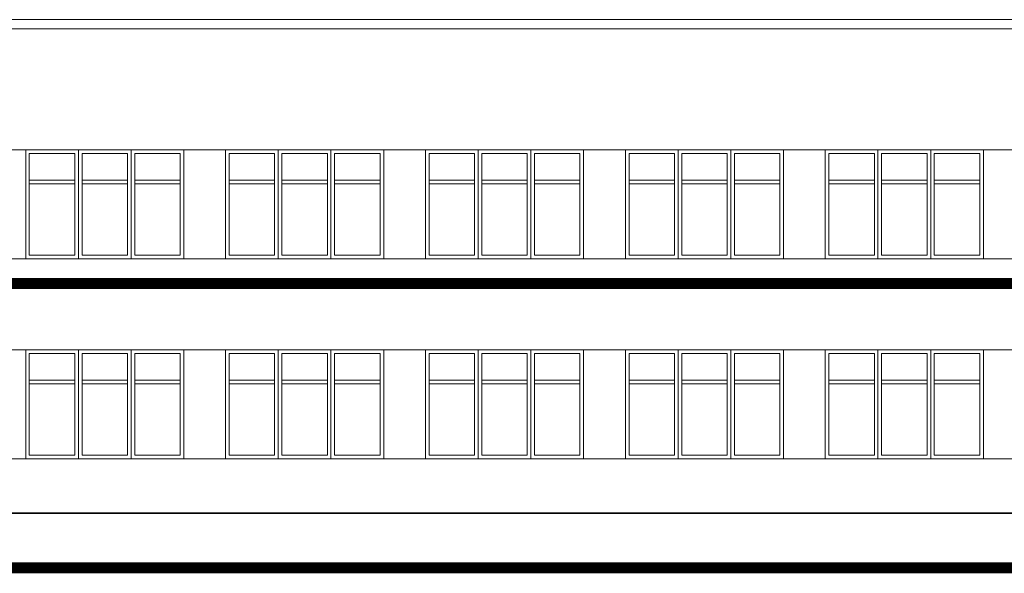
# Model space of a CAD drawing. Header units: millimetres. Extents: x 14577 to 21277, y 19393 to 25333.
# Tile 3 of 19: x 17762 to 19387, y 20484 to 21398. Entities that reach past the tile are written whole.
import ezdxf

# ---------------------------------------------------------------- set-up
doc = ezdxf.new("R2010")
doc.units = ezdxf.units.MM
doc.linetypes.add('ACAD_ISO02W100', pattern=[15, 12, -3])
doc.linetypes.add('DASHED2', pattern=[0.375, 0.25, -0.125])
doc.layers.add('SQ_ELEWACJE', color=7, linetype='Continuous', lineweight=5, true_color=0x3b3b3b)
doc.layers.add('SQ_PROJ.Ściany', color=7, linetype='Continuous', lineweight=35)
doc.layers.add('SQ_ZAKRES_OPRACOWANIA', color=7, linetype='ACAD_ISO02W100', lineweight=20)

# ---------------------------------------------------------------- blocks, each defined once
blk = doc.blocks.new('OKNA 180X162 ELEWACJA')
at = {"layer": 'SQ_ELEWACJE'}
for p, q in [((72882, 7640.9), (72882, 7460.9)), ((72969, 7640.9), (72969, 7460.9)), ((72876, 7634.9), (72876, 7466.9)), ((72888, 7634.9), (72888, 7466.9)), ((72963, 7634.9), (72963, 7466.9)), ((72975, 7634.9), (72975, 7466.9)), ((72801, 7590.9), (72876, 7590.9)), ((72888, 7590.9), (72963, 7590.9)), ((72975, 7590.9), (73050, 7590.9)), ((72801, 7584.9), (72876, 7584.9)), ((72888, 7584.9), (72963, 7584.9)), ((72975, 7584.9), (73050, 7584.9))]:
    blk.add_line(p, q, dxfattribs=at)
blk.add_lwpolyline([(72795, 7640.9), (73056, 7640.9), (73056, 7460.9), (72795, 7460.9)], close=True, dxfattribs=at)
for points in [[(72876, 7466.9), (72801, 7466.9), (72801, 7634.9), (72876, 7634.9)], [(72888, 7634.9), (72963, 7634.9)], [(72975, 7634.9), (73050, 7634.9), (73050, 7466.9), (72975, 7466.9)], [(72963, 7466.9), (72888, 7466.9)]]:
    blk.add_lwpolyline(points, dxfattribs=at)

msp = doc.modelspace()

# ---------------------------------------------------------------- linework, layer by layer
at = {"layer": 'SQ_ELEWACJE'}
for p, q in [((20790.1, 21397.9), (16046.8, 21397.9)), ((20790.1, 21382.9), (16046.8, 21382.9)), ((16046.8, 21182.7), (20741.2, 21182.7)), ((16046.8, 21002.7), (20741.2, 21002.7)), ((16738.3, 20852.7), (20741.2, 20852.7)), ((16738.3, 20672.7), (20741.2, 20672.7))]:
    msp.add_line(p, q, dxfattribs=at)
at = {"layer": 'SQ_PROJ.Ściany'}
msp.add_line((15110.1, 20582.7), (20790.1, 20582.7), dxfattribs=at)
at = {"layer": 'SQ_ZAKRES_OPRACOWANIA', "color": 251, "linetype": 'DASHED2', "ltscale": 100, "true_color": 0x636466, "const_width": 18}
msp.add_lwpolyline([(15284.7, 20962), (20914.4, 20962), (20914.4, 20492.5), (15284.7, 20492.5)], close=True, dxfattribs=at)

# ---------------------------------------------------------------- block references
at = {"layer": 'SQ_ELEWACJE'}
for p in [(-55023.3, 13541.8), (-54693.3, 13541.8), (-54363.3, 13541.8), (-54033.3, 13541.8), (-53703.3, 13541.8), (-55023.3, 13211.8), (-54693.3, 13211.8), (-54363.3, 13211.8), (-54033.3, 13211.8), (-53703.3, 13211.8)]:
    msp.add_blockref('OKNA 180X162 ELEWACJA', p, dxfattribs=at)

doc.saveas('drawing.dxf')
